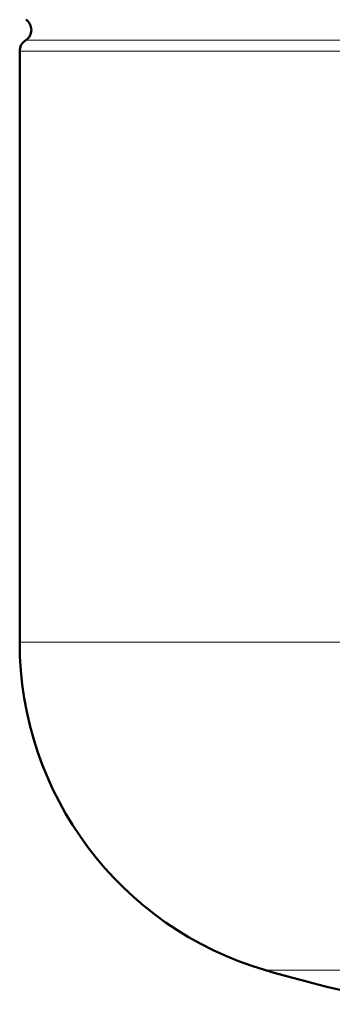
# Model space of a CAD drawing. Extents: x -1438 to 1837, y -1673 to 612.
# Tile 48 of 95: x -632 to -567, y 36 to 238. Entities that reach past the tile are written whole.
import ezdxf

# ---------------------------------------------------------------- set-up
doc = ezdxf.new("R2010")
doc.units = 0

msp = doc.modelspace()

# ---------------------------------------------------------------- linework, layer by layer
at = {"color": 7, "lineweight": 18}
for p, q in [((-630.3, 233.52), (-352.8, 233.52)), ((-351.55, 231.25), (-631.55, 231.25)), ((-631.55, 110.13), (-351.55, 110.13)), ((-581.15, 42.93), (-491.55, 42.93))]:
    msp.add_line(p, q, dxfattribs=at)
at = {"color": 7, "lineweight": 50}
msp.add_line((-631.55, 110.13), (-631.55, 231.25), dxfattribs=at)
for centre, radius, start, end in [((-631.65, 235.63), 2.5, 302.579, 57.421), ((-628.85, 231.25), 2.7, 122.579, 180), ((-561.55, 110.13), 70, 180, 253.7398), ((-491.55, 350.13), 320, 253.7398, 259.0714)]:
    msp.add_arc(centre, radius, start, end, dxfattribs=at)

doc.saveas('drawing.dxf')
